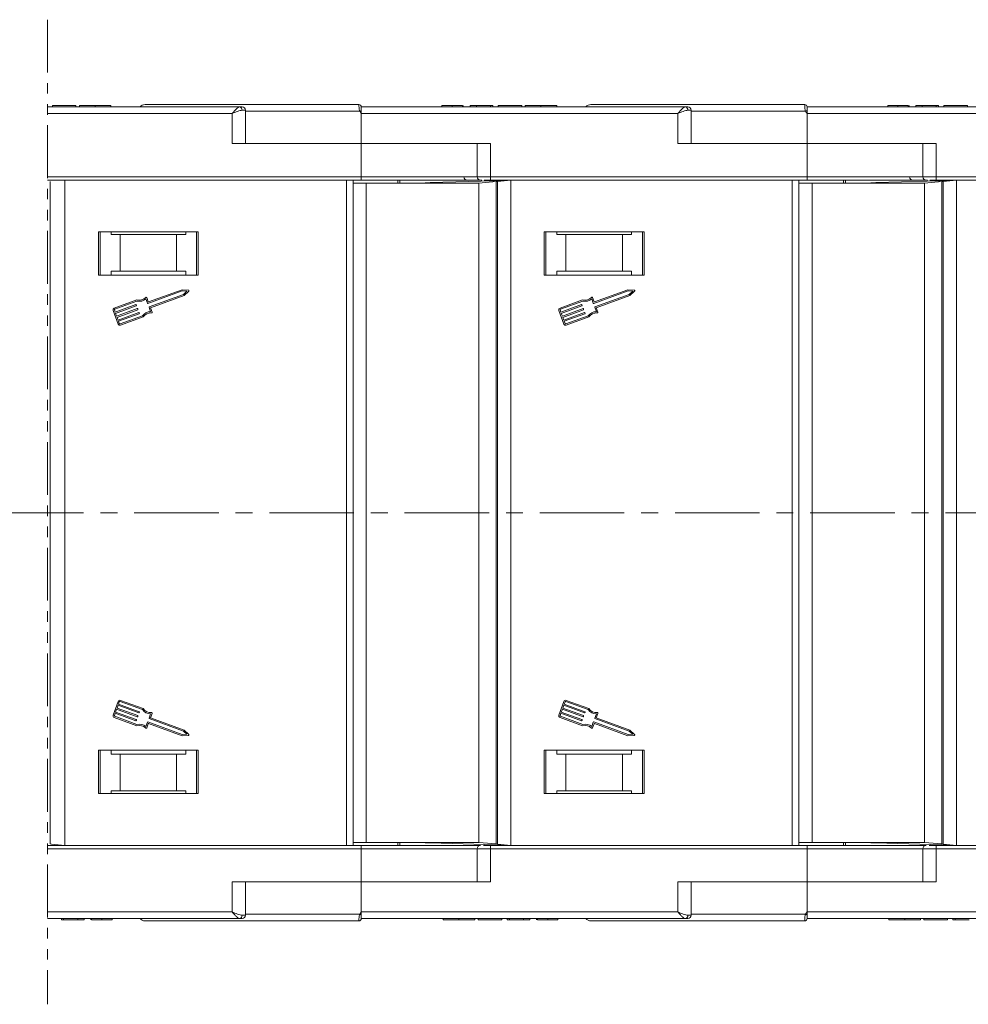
# Model space of a CAD drawing. Header units: millimetres. Extents: x 3059 to 4529, y 344 to 1377.
# Tile 15 of 42: x 4016 to 4159, y 590 to 738. Entities that reach past the tile are written whole.
import ezdxf

# ---------------------------------------------------------------- set-up
doc = ezdxf.new("R2010")
doc.units = ezdxf.units.MM
doc.linetypes.add('CENTERX2', pattern=[20.32, 12.7, -2.54, 2.54, -2.54])
doc.linetypes.add('PHANTOM2', pattern=[31.75, 15.875, -3.175, 3.175, -3.175, 3.175, -3.175])

msp = doc.modelspace()

# ---------------------------------------------------------------- linework, layer by layer
at = {"color": 3, "linetype": 'PHANTOM2', "lineweight": 9, "ltscale": 0.5}
msp.add_line((4020.156, 738.359), (4020.155, 590.355), dxfattribs=at)
at = {"color": 7, "linetype": 'Continuous', "lineweight": 15}
for p, q in [((4049.009, 725.248), (4020.156, 725.248)), ((4020.893, 725.248), (4020.893, 725.448)), ((4024.418, 725.448), (4020.893, 725.448)), ((4024.418, 725.448), (4024.418, 725.248)), ((4024.931, 725.248), (4024.931, 725.448)), ((4027.31, 725.448), (4027.31, 725.248)), ((4029.675, 725.248), (4029.675, 725.448)), ((4066.953, 725.598), (4066.953, 725.598)), ((4116.009, 725.248), (4067.303, 725.248)), ((4079.431, 725.248), (4079.431, 725.448)), ((4080.976, 725.248), (4080.976, 725.448)), ((4082.527, 725.248), (4082.527, 725.448)), ((4082.636, 725.248), (4082.636, 725.448)), ((4083.662, 725.248), (4083.662, 725.448)), ((4084.623, 725.448), (4083.662, 725.448)), ((4084.623, 725.448), (4084.623, 725.248)), ((4086.739, 725.448), (4084.623, 725.448)), ((4086.739, 725.248), (4086.739, 725.448)), ((4087.059, 725.448), (4086.739, 725.448)), ((4087.059, 725.248), (4087.059, 725.448)), ((4091.418, 725.448), (4087.893, 725.448)), ((4087.893, 725.248), (4087.893, 725.448)), ((4091.418, 725.448), (4091.418, 725.248)), ((4091.931, 725.248), (4091.931, 725.448)), ((4094.31, 725.448), (4094.31, 725.248)), ((4096.675, 725.248), (4096.675, 725.448)), ((4133.953, 725.598), (4133.953, 725.598)), ((4183.009, 725.248), (4134.303, 725.248)), ((4146.431, 725.248), (4146.431, 725.448)), ((4147.976, 725.248), (4147.976, 725.448)), ((4149.527, 725.248), (4149.527, 725.448)), ((4149.636, 725.248), (4149.636, 725.448)), ((4150.662, 725.248), (4150.662, 725.448)), ((4151.623, 725.448), (4150.662, 725.448)), ((4151.623, 725.448), (4151.623, 725.248)), ((4153.739, 725.448), (4151.623, 725.448)), ((4153.739, 725.248), (4153.739, 725.448)), ((4154.059, 725.448), (4153.739, 725.448)), ((4154.059, 725.248), (4154.059, 725.448)), ((4154.893, 725.248), (4154.893, 725.448)), ((4158.418, 725.448), (4154.893, 725.448)), ((4158.418, 725.448), (4158.418, 725.248)), ((4020.156, 724.248), (4047.891, 724.248)), ((4047.891, 724.248), (4047.891, 719.748)), ((4049.891, 724.748), (4049.382, 724.748)), ((4049.891, 719.748), (4049.891, 724.748)), ((4067.069, 724.598), (4049.891, 724.598)), ((4067.303, 724.248), (4067.069, 724.598)), ((4067.303, 719.748), (4067.303, 724.248)), ((4067.303, 724.248), (4114.891, 724.248)), ((4114.891, 724.248), (4114.891, 719.748)), ((4116.891, 724.748), (4116.382, 724.748)), ((4116.891, 719.748), (4116.891, 724.748)), ((4134.069, 724.598), (4116.891, 724.598)), ((4134.303, 724.248), (4134.069, 724.598)), ((4134.303, 719.748), (4134.303, 724.248)), ((4134.303, 724.248), (4181.891, 724.248)), ((4047.891, 719.748), (4067.303, 719.748)), ((4067.303, 719.748), (4067.303, 714.748)), ((4086.715, 719.748), (4067.303, 719.748)), ((4084.715, 719.748), (4084.715, 714.748)), ((4086.715, 714.748), (4086.715, 719.748)), ((4114.891, 719.748), (4134.303, 719.748)), ((4153.715, 719.748), (4134.303, 719.748)), ((4134.303, 719.748), (4134.303, 714.748)), ((4151.715, 719.748), (4151.715, 714.748)), ((4153.715, 714.748), (4153.715, 719.748)), ((4067.303, 714.748), (4020.156, 714.748)), ((4020.156, 714.248), (4067.303, 714.248)), ((4020.563, 714.042), (4020.563, 614.454)), ((4022.763, 614.248), (4022.763, 714.248)), ((4065.093, 714.248), (4065.093, 614.248)), ((4066.093, 614.248), (4066.093, 714.248)), ((4068.054, 713.798), (4066.093, 713.798)), ((4067.303, 714.748), (4067.303, 714.248)), ((4084.715, 714.748), (4067.303, 714.748)), ((4068.054, 614.698), (4068.054, 713.798)), ((4084.964, 713.798), (4068.054, 713.798)), ((4072.793, 713.798), (4072.793, 714.248)), ((4073.093, 713.798), (4073.093, 714.248)), ((4076.908, 713.85), (4075.042, 713.798)), ((4076.908, 713.85), (4077.654, 713.871)), ((4076.908, 713.798), (4076.908, 713.85)), ((4089.207, 714.196), (4077.654, 713.871)), ((4077.654, 713.871), (4077.654, 713.798)), ((4086.715, 714.748), (4084.715, 714.748)), ((4087.563, 714.042), (4084.964, 713.798)), ((4084.964, 614.698), (4084.964, 713.798)), ((4134.303, 714.748), (4086.715, 714.748)), ((4086.715, 714.748), (4086.715, 714.248)), ((4086.715, 714.248), (4134.303, 714.248)), ((4087.765, 714.061), (4087.563, 714.042)), ((4087.563, 714.042), (4087.563, 614.454)), ((4089.763, 714.248), (4087.765, 714.061)), ((4087.765, 714.061), (4087.765, 614.435)), ((4089.763, 614.248), (4089.763, 714.248)), ((4132.093, 714.248), (4132.093, 614.248)), ((4133.093, 614.248), (4133.093, 714.248)), ((4135.054, 713.798), (4133.093, 713.798)), ((4134.303, 714.748), (4134.303, 714.248)), ((4151.715, 714.748), (4134.303, 714.748)), ((4135.054, 614.698), (4135.054, 713.798)), ((4151.964, 713.798), (4135.054, 713.798)), ((4139.793, 713.798), (4139.793, 714.248)), ((4140.093, 713.798), (4140.093, 714.248)), ((4143.908, 713.85), (4142.042, 713.798)), ((4143.908, 713.85), (4144.654, 713.871)), ((4143.908, 713.798), (4143.908, 713.85)), ((4156.207, 714.196), (4144.654, 713.871)), ((4144.654, 713.871), (4144.654, 713.798)), ((4153.715, 714.748), (4151.715, 714.748)), ((4154.563, 714.042), (4151.964, 713.798)), ((4151.964, 614.698), (4151.964, 713.798)), ((4201.303, 714.748), (4153.715, 714.748)), ((4153.715, 714.748), (4153.715, 714.248)), ((4153.715, 714.248), (4201.303, 714.248)), ((4154.765, 714.061), (4154.563, 714.042)), ((4154.563, 714.042), (4154.563, 614.454)), ((4156.763, 714.248), (4154.765, 714.061)), ((4154.765, 714.061), (4154.765, 614.435)), ((4156.763, 614.248), (4156.763, 714.248)), ((4042.803, 706.448), (4027.803, 706.448)), ((4027.803, 706.448), (4027.803, 699.948)), ((4028.053, 699.948), (4028.053, 706.448)), ((4029.689, 706.048), (4029.689, 706.448)), ((4029.689, 706.048), (4031.053, 706.048)), ((4031.053, 706.048), (4031.053, 700.548)), ((4039.553, 706.048), (4031.053, 706.048)), ((4039.553, 700.548), (4039.553, 706.048)), ((4039.553, 706.048), (4040.917, 706.048)), ((4040.917, 706.448), (4040.917, 706.048)), ((4042.553, 706.448), (4042.553, 699.948)), ((4042.803, 699.948), (4042.803, 706.448)), ((4109.803, 706.448), (4094.803, 706.448)), ((4094.803, 706.448), (4094.803, 699.948)), ((4095.053, 699.948), (4095.053, 706.448)), ((4096.689, 706.048), (4096.689, 706.448)), ((4096.689, 706.048), (4098.053, 706.048)), ((4098.053, 706.048), (4098.053, 700.548)), ((4106.553, 706.048), (4098.053, 706.048)), ((4106.553, 700.548), (4106.553, 706.048)), ((4106.553, 706.048), (4107.917, 706.048)), ((4107.917, 706.448), (4107.917, 706.048)), ((4109.553, 706.448), (4109.553, 699.948)), ((4109.803, 699.948), (4109.803, 706.448)), ((4029.689, 700.548), (4029.689, 699.948)), ((4031.053, 700.548), (4029.689, 700.548)), ((4039.553, 700.548), (4031.053, 700.548)), ((4040.917, 700.548), (4039.553, 700.548)), ((4040.917, 699.948), (4040.917, 700.548)), ((4096.689, 700.548), (4096.689, 699.948)), ((4098.053, 700.548), (4096.689, 700.548)), ((4106.553, 700.548), (4098.053, 700.548)), ((4107.917, 700.548), (4106.553, 700.548)), ((4107.917, 699.948), (4107.917, 700.548)), ((4027.803, 699.948), (4042.803, 699.948)), ((4094.803, 699.948), (4109.803, 699.948)), ((4035.238, 695.704), (4040.398, 697.589)), ((4040.371, 697.774), (4035.346, 695.938)), ((4041.321, 697.725), (4040.371, 697.774)), ((4040.398, 697.589), (4041.097, 697.553)), ((4041.097, 697.553), (4040.586, 697.075)), ((4040.684, 696.917), (4041.378, 697.567)), ((4102.238, 695.704), (4107.398, 697.589)), ((4107.371, 697.774), (4102.346, 695.938)), ((4108.321, 697.725), (4107.371, 697.774)), ((4107.398, 697.589), (4108.097, 697.553)), ((4108.097, 697.553), (4107.586, 697.075)), ((4107.684, 696.917), (4108.378, 697.567)), ((4033.575, 696.261), (4030.177, 695.02)), ((4030.24, 694.849), (4033.584, 696.071)), ((4034.937, 696.393), (4035.179, 695.731)), ((4035.288, 695.965), (4035.061, 696.585)), ((4040.586, 697.075), (4035.425, 695.19)), ((4035.617, 695.066), (4040.684, 696.917)), ((4100.575, 696.261), (4097.177, 695.02)), ((4097.24, 694.849), (4100.584, 696.071)), ((4101.937, 696.393), (4102.179, 695.731)), ((4102.288, 695.965), (4102.061, 696.585)), ((4107.586, 697.075), (4102.425, 695.19)), ((4102.617, 695.066), (4107.684, 696.917)), ((4030.014, 694.669), (4030.765, 692.613)), ((4030.311, 694.389), (4030.186, 694.732)), ((4033.416, 695.524), (4030.311, 694.389)), ((4030.373, 694.218), (4033.478, 695.352)), ((4030.53, 693.79), (4030.373, 694.218)), ((4033.635, 694.924), (4030.53, 693.79)), ((4030.592, 693.618), (4033.698, 694.753)), ((4033.854, 694.324), (4030.749, 693.19)), ((4030.812, 693.019), (4033.917, 694.153)), ((4033.506, 695.411), (4033.474, 695.497)), ((4033.725, 694.811), (4033.693, 694.897)), ((4033.944, 694.212), (4033.912, 694.297)), ((4035.398, 695.131), (4035.64, 694.469)), ((4035.859, 694.403), (4035.617, 695.066)), ((4097.014, 694.669), (4097.765, 692.613)), ((4097.311, 694.389), (4097.186, 694.732)), ((4100.416, 695.524), (4097.311, 694.389)), ((4097.373, 694.218), (4100.478, 695.352)), ((4097.53, 693.79), (4097.373, 694.218)), ((4100.635, 694.924), (4097.53, 693.79)), ((4097.592, 693.618), (4100.698, 694.753)), ((4100.854, 694.324), (4097.749, 693.19)), ((4097.812, 693.019), (4100.917, 694.153)), ((4100.506, 695.411), (4100.474, 695.497)), ((4100.725, 694.811), (4100.693, 694.897)), ((4100.944, 694.212), (4100.912, 694.297)), ((4102.398, 695.131), (4102.64, 694.469)), ((4102.859, 694.403), (4102.617, 695.066)), ((4030.749, 693.19), (4030.592, 693.618)), ((4030.937, 692.676), (4030.812, 693.019)), ((4034.397, 693.843), (4031.054, 692.622)), ((4031.116, 692.45), (4034.514, 693.692)), ((4097.749, 693.19), (4097.592, 693.618)), ((4097.937, 692.676), (4097.812, 693.019)), ((4101.397, 693.843), (4098.054, 692.622)), ((4098.116, 692.45), (4101.514, 693.692)), ((4030.765, 635.882), (4030.014, 633.826)), ((4030.749, 635.306), (4030.592, 634.877)), ((4033.854, 634.171), (4030.749, 635.306)), ((4030.937, 635.82), (4030.812, 635.477)), ((4030.812, 635.477), (4033.917, 634.343)), ((4034.397, 634.652), (4031.054, 635.874)), ((4034.514, 634.804), (4031.116, 636.045)), ((4097.765, 635.882), (4097.014, 633.826)), ((4097.749, 635.306), (4097.592, 634.877)), ((4100.854, 634.171), (4097.749, 635.306)), ((4097.937, 635.82), (4097.812, 635.477)), ((4097.812, 635.477), (4100.917, 634.343)), ((4101.397, 634.652), (4098.054, 635.874)), ((4101.514, 634.804), (4098.116, 636.045)), ((4030.177, 633.476), (4033.575, 632.234)), ((4030.311, 634.107), (4030.186, 633.764)), ((4030.24, 633.647), (4033.584, 632.425)), ((4033.416, 632.972), (4030.311, 634.107)), ((4030.53, 634.706), (4030.373, 634.278)), ((4030.373, 634.278), (4033.478, 633.143)), ((4033.635, 633.572), (4030.53, 634.706)), ((4030.592, 634.877), (4033.698, 633.743)), ((4033.725, 633.685), (4033.693, 633.599)), ((4033.944, 634.284), (4033.912, 634.198)), ((4035.398, 633.364), (4035.64, 634.027)), ((4035.617, 633.43), (4035.859, 634.093)), ((4097.177, 633.476), (4100.575, 632.234)), ((4097.311, 634.107), (4097.186, 633.764)), ((4097.24, 633.647), (4100.584, 632.425)), ((4100.416, 632.972), (4097.311, 634.107)), ((4097.53, 634.706), (4097.373, 634.278)), ((4097.373, 634.278), (4100.478, 633.143)), ((4100.635, 633.572), (4097.53, 634.706)), ((4097.592, 634.877), (4100.698, 633.743)), ((4100.725, 633.685), (4100.693, 633.599)), ((4100.944, 634.284), (4100.912, 634.198)), ((4102.398, 633.364), (4102.64, 634.027)), ((4102.617, 633.43), (4102.859, 634.093)), ((4033.506, 633.085), (4033.474, 632.999)), ((4034.937, 632.103), (4035.179, 632.765)), ((4035.061, 631.911), (4035.288, 632.531)), ((4035.238, 632.792), (4040.398, 630.906)), ((4035.346, 632.558), (4040.371, 630.722)), ((4040.586, 631.42), (4035.425, 633.306)), ((4040.684, 631.579), (4035.617, 633.43)), ((4100.506, 633.085), (4100.474, 632.999)), ((4101.937, 632.103), (4102.179, 632.765)), ((4102.061, 631.911), (4102.288, 632.531)), ((4102.238, 632.792), (4107.398, 630.906)), ((4102.346, 632.558), (4107.371, 630.722)), ((4107.586, 631.42), (4102.425, 633.306)), ((4107.684, 631.579), (4102.617, 633.43)), ((4040.371, 630.722), (4041.321, 630.771)), ((4040.398, 630.906), (4041.097, 630.942)), ((4041.097, 630.942), (4040.586, 631.42)), ((4041.378, 630.929), (4040.684, 631.579)), ((4107.371, 630.722), (4108.321, 630.771)), ((4107.398, 630.906), (4108.097, 630.942)), ((4108.097, 630.942), (4107.586, 631.42)), ((4108.378, 630.929), (4107.684, 631.579)), ((4042.803, 628.548), (4027.803, 628.548)), ((4027.803, 628.548), (4027.803, 622.048)), ((4028.053, 622.048), (4028.053, 628.548)), ((4029.689, 628.548), (4029.689, 627.948)), ((4029.689, 627.948), (4031.053, 627.948)), ((4031.053, 627.948), (4031.053, 622.448)), ((4031.053, 627.948), (4039.553, 627.948)), ((4039.553, 622.448), (4039.553, 627.948)), ((4039.553, 627.948), (4040.917, 627.948)), ((4040.917, 627.948), (4040.917, 628.548)), ((4042.553, 628.548), (4042.553, 622.048)), ((4042.803, 622.048), (4042.803, 628.548)), ((4109.803, 628.548), (4094.803, 628.548)), ((4094.803, 628.548), (4094.803, 622.048)), ((4095.053, 622.048), (4095.053, 628.548)), ((4096.689, 628.548), (4096.689, 627.948)), ((4096.689, 627.948), (4098.053, 627.948)), ((4098.053, 627.948), (4098.053, 622.448)), ((4098.053, 627.948), (4106.553, 627.948)), ((4106.553, 622.448), (4106.553, 627.948)), ((4106.553, 627.948), (4107.917, 627.948)), ((4107.917, 627.948), (4107.917, 628.548)), ((4109.553, 628.548), (4109.553, 622.048)), ((4109.803, 622.048), (4109.803, 628.548)), ((4027.803, 622.048), (4042.803, 622.048)), ((4031.053, 622.448), (4029.689, 622.448)), ((4029.689, 622.048), (4029.689, 622.448)), ((4031.053, 622.448), (4039.553, 622.448)), ((4040.917, 622.448), (4039.553, 622.448)), ((4040.917, 622.448), (4040.917, 622.048)), ((4094.803, 622.048), (4109.803, 622.048)), ((4098.053, 622.448), (4096.689, 622.448)), ((4096.689, 622.048), (4096.689, 622.448)), ((4098.053, 622.448), (4106.553, 622.448)), ((4107.917, 622.448), (4106.553, 622.448)), ((4107.917, 622.448), (4107.917, 622.048)), ((4067.303, 614.248), (4020.155, 614.248)), ((4020.563, 614.454), (4020.765, 614.435)), ((4020.765, 614.435), (4022.763, 614.248)), ((4066.093, 614.698), (4068.054, 614.698)), ((4067.303, 613.748), (4067.303, 614.248)), ((4068.054, 614.698), (4084.964, 614.698)), ((4072.793, 614.248), (4072.793, 614.698)), ((4073.093, 614.248), (4073.093, 614.698)), ((4075.042, 614.698), (4076.908, 614.645)), ((4076.908, 614.645), (4076.908, 614.698)), ((4077.654, 614.625), (4076.908, 614.645)), ((4077.654, 614.698), (4077.654, 614.625)), ((4077.654, 614.625), (4089.207, 614.3)), ((4084.964, 614.698), (4087.563, 614.454)), ((4086.715, 613.748), (4086.715, 614.248)), ((4134.303, 614.248), (4086.715, 614.248)), ((4087.563, 614.454), (4087.765, 614.435)), ((4087.765, 614.435), (4089.763, 614.248)), ((4133.093, 614.698), (4135.054, 614.698)), ((4134.303, 613.748), (4134.303, 614.248)), ((4135.054, 614.698), (4151.964, 614.698)), ((4139.793, 614.248), (4139.793, 614.698)), ((4140.093, 614.248), (4140.093, 614.698)), ((4142.042, 614.698), (4143.908, 614.645)), ((4143.908, 614.645), (4143.908, 614.698)), ((4144.654, 614.625), (4143.908, 614.645)), ((4144.654, 614.698), (4144.654, 614.625)), ((4144.654, 614.625), (4156.207, 614.3)), ((4151.964, 614.698), (4154.563, 614.454)), ((4153.715, 613.748), (4153.715, 614.248)), ((4201.303, 614.248), (4153.715, 614.248)), ((4154.563, 614.454), (4154.765, 614.435)), ((4154.765, 614.435), (4156.763, 614.248)), ((4020.155, 613.748), (4067.303, 613.748)), ((4067.303, 613.748), (4067.303, 608.748)), ((4067.303, 613.748), (4084.715, 613.748)), ((4084.715, 613.748), (4084.715, 608.748)), ((4084.715, 613.748), (4086.715, 613.748)), ((4086.715, 608.748), (4086.715, 613.748)), ((4086.715, 613.748), (4134.303, 613.748)), ((4134.303, 613.748), (4134.303, 608.748)), ((4134.303, 613.748), (4151.715, 613.748)), ((4151.715, 613.748), (4151.715, 608.748)), ((4151.715, 613.748), (4153.715, 613.748)), ((4153.715, 608.748), (4153.715, 613.748)), ((4153.715, 613.748), (4201.303, 613.748)), ((4067.303, 608.748), (4047.891, 608.748)), ((4047.891, 608.748), (4047.891, 604.248)), ((4049.891, 603.748), (4049.891, 608.748)), ((4067.303, 604.248), (4067.303, 608.748)), ((4067.303, 608.748), (4086.715, 608.748)), ((4134.303, 608.748), (4114.891, 608.748)), ((4114.891, 608.748), (4114.891, 604.248)), ((4116.891, 603.748), (4116.891, 608.748)), ((4134.303, 604.248), (4134.303, 608.748)), ((4134.303, 608.748), (4153.715, 608.748)), ((4047.891, 604.248), (4020.155, 604.248)), ((4049.891, 603.898), (4067.069, 603.898)), ((4067.069, 603.898), (4067.303, 604.248)), ((4114.891, 604.248), (4067.303, 604.248)), ((4116.891, 603.898), (4134.069, 603.898)), ((4134.069, 603.898), (4134.303, 604.248)), ((4181.891, 604.248), (4134.303, 604.248)), ((4020.155, 603.248), (4049.009, 603.248)), ((4022.239, 603.048), (4022.239, 603.248)), ((4022.559, 603.048), (4022.239, 603.048)), ((4022.559, 603.048), (4022.559, 603.248)), ((4024.675, 603.048), (4022.559, 603.048)), ((4024.675, 603.048), (4024.675, 603.248)), ((4025.636, 603.048), (4024.675, 603.048)), ((4025.636, 603.248), (4025.636, 603.048)), ((4026.662, 603.248), (4026.662, 603.048)), ((4026.771, 603.248), (4026.771, 603.048)), ((4028.323, 603.248), (4028.323, 603.048)), ((4029.867, 603.048), (4029.867, 603.248)), ((4049.382, 603.748), (4049.891, 603.748)), ((4066.953, 602.898), (4066.953, 602.898)), ((4067.303, 603.25), (4067.303, 603.248)), ((4067.303, 603.248), (4116.009, 603.248)), ((4079.623, 603.248), (4079.623, 603.048)), ((4081.988, 603.248), (4081.988, 603.048)), ((4084.367, 603.048), (4084.367, 603.248)), ((4084.88, 603.048), (4084.88, 603.248)), ((4088.406, 603.048), (4084.88, 603.048)), ((4088.406, 603.248), (4088.406, 603.048)), ((4089.239, 603.048), (4089.239, 603.248)), ((4089.559, 603.048), (4089.239, 603.048)), ((4089.559, 603.048), (4089.559, 603.248)), ((4091.675, 603.048), (4089.559, 603.048)), ((4091.675, 603.048), (4091.675, 603.248)), ((4092.636, 603.048), (4091.675, 603.048)), ((4092.636, 603.248), (4092.636, 603.048)), ((4093.662, 603.248), (4093.662, 603.048)), ((4093.771, 603.248), (4093.771, 603.048)), ((4095.323, 603.248), (4095.323, 603.048)), ((4096.867, 603.048), (4096.867, 603.248)), ((4116.382, 603.748), (4116.891, 603.748)), ((4133.953, 602.898), (4133.953, 602.898)), ((4134.303, 603.25), (4134.303, 603.248)), ((4134.303, 603.248), (4183.009, 603.248)), ((4146.623, 603.248), (4146.623, 603.048)), ((4148.988, 603.248), (4148.988, 603.048)), ((4151.367, 603.048), (4151.367, 603.248)), ((4151.88, 603.048), (4151.88, 603.248)), ((4155.406, 603.048), (4151.88, 603.048)), ((4155.406, 603.248), (4155.406, 603.048)), ((4156.239, 603.048), (4156.239, 603.248)), ((4156.559, 603.048), (4156.239, 603.048)), ((4156.559, 603.048), (4156.559, 603.248)), ((4158.675, 603.048), (4156.559, 603.048))]:
    msp.add_line(p, q, dxfattribs=at)
at = {"color": 1, "linetype": 'CENTERX2', "lineweight": 13}
msp.add_line((4371, 664.248), (3534.948, 664.248), dxfattribs=at)
at = {"color": 7, "linetype": 'Continuous', "lineweight": 15}
for centre, radius, start, end in [((4034.803, 724.598), 1, 90, 139.04573), ((4048.935, 724.803), 0.451, 352.91869, 80.47981), ((4049.391, 724.748), 0.5, 360, 90), ((4066.953, 725.248), 0.35, 0.00041, 90.00191), ((4101.803, 724.598), 1, 90, 139.04573), ((4115.935, 724.803), 0.451, 352.91869, 80.47981), ((4116.391, 724.748), 0.5, 360, 90), ((4133.953, 725.248), 0.35, 0.00041, 90.00191), ((4102.847, 657.671), 75.89, 117.92809, 118.12821), ((4169.847, 657.671), 75.89, 117.92809, 118.12821), ((4083.231, 714.748), 0.5, 180, 270), ((4085.215, 714.748), 0.5, 180, 270), ((4150.231, 714.748), 0.5, 180, 270), ((4152.215, 714.748), 0.5, 180, 270), ((4041.316, 697.633), 0.0912, 313.09192, 87.049), ((4108.316, 697.633), 0.0912, 313.09192, 87.049), ((4033.942, 697.566), 1.355, 254.2528, 315.58546), ((4033.942, 697.566), 1.538, 256.51116, 310.30711), ((4034.976, 696.554), 0.0912, 20.07046, 135.58546), ((4035.222, 695.747), 0.0456, 200.07046, 290.07046), ((4035.331, 695.981), 0.0456, 200.07046, 290.07046), ((4100.942, 697.566), 1.355, 254.2528, 315.58546), ((4100.942, 697.566), 1.538, 256.51116, 310.30711), ((4101.976, 696.554), 0.0912, 20.07046, 135.58546), ((4102.222, 695.747), 0.0456, 200.07046, 290.07046), ((4102.331, 695.981), 0.0456, 200.07046, 290.07046), ((4030.271, 694.763), 0.274, 110.07046, 200.07046), ((4030.271, 694.763), 0.0912, 110.07046, 200.07046), ((4033.431, 695.481), 0.0456, 20.07046, 110.07046), ((4033.463, 695.395), 0.0456, 290.07046, 20.07046), ((4033.651, 694.881), 0.0456, 20.07046, 110.07046), ((4033.682, 694.796), 0.0456, 290.07046, 20.07046), ((4033.87, 694.282), 0.0456, 20.07046, 110.07046), ((4033.901, 694.196), 0.0456, 290.07046, 20.07046), ((4035.636, 692.931), 1.538, 89.8338, 143.62975), ((4035.636, 692.931), 1.355, 84.55545, 145.88812), ((4035.441, 695.147), 0.0456, 110.07046, 200.07046), ((4035.773, 694.372), 0.0912, 264.55545, 20.07046), ((4097.271, 694.763), 0.274, 110.07046, 200.07046), ((4097.271, 694.763), 0.0912, 110.07046, 200.07046), ((4100.431, 695.481), 0.0456, 20.07046, 110.07046), ((4100.463, 695.395), 0.0456, 290.07046, 20.07046), ((4100.651, 694.881), 0.0456, 20.07046, 110.07046), ((4100.682, 694.796), 0.0456, 290.07046, 20.07046), ((4100.87, 694.282), 0.0456, 20.07046, 110.07046), ((4100.901, 694.196), 0.0456, 290.07046, 20.07046), ((4102.636, 692.931), 1.538, 89.8338, 143.62975), ((4102.636, 692.931), 1.355, 84.55545, 145.88812), ((4102.441, 695.147), 0.0456, 110.07046, 200.07046), ((4102.773, 694.372), 0.0912, 264.55545, 20.07046), ((4031.022, 692.707), 0.0912, 200.07046, 290.07046), ((4098.022, 692.707), 0.0912, 200.07046, 290.07046), ((4031.022, 692.707), 0.274, 200.07046, 290.07046), ((4098.022, 692.707), 0.274, 200.07046, 290.07046), ((4031.022, 635.788), 0.274, 69.92954, 159.92954), ((4031.022, 635.788), 0.0912, 69.92954, 159.92954), ((4098.022, 635.788), 0.274, 69.92954, 159.92954), ((4098.022, 635.788), 0.0912, 69.92954, 159.92954), ((4030.271, 633.733), 0.274, 159.92954, 249.92954), ((4030.271, 633.733), 0.0912, 159.92954, 249.92954), ((4033.651, 633.614), 0.0456, 249.92954, 339.92954), ((4033.682, 633.7), 0.0456, 339.92954, 69.92954), ((4033.87, 634.214), 0.0456, 249.92954, 339.92954), ((4033.901, 634.3), 0.0456, 339.92954, 69.92954), ((4035.636, 635.564), 1.538, 216.37025, 270.1662), ((4035.636, 635.564), 1.355, 214.11188, 275.44455), ((4035.773, 634.124), 0.0912, 339.92954, 95.44455), ((4097.271, 633.733), 0.274, 159.92954, 249.92954), ((4097.271, 633.733), 0.0912, 159.92954, 249.92954), ((4100.651, 633.614), 0.0456, 249.92954, 339.92954), ((4100.682, 633.7), 0.0456, 339.92954, 69.92954), ((4100.87, 634.214), 0.0456, 249.92954, 339.92954), ((4100.901, 634.3), 0.0456, 339.92954, 69.92954), ((4102.636, 635.564), 1.538, 216.37025, 270.1662), ((4102.636, 635.564), 1.355, 214.11188, 275.44455), ((4102.773, 634.124), 0.0912, 339.92954, 95.44455), ((4033.431, 633.015), 0.0456, 249.92954, 339.92954), ((4033.463, 633.101), 0.0456, 339.92954, 69.92954), ((4033.942, 630.93), 1.355, 44.41454, 105.7472), ((4033.942, 630.93), 1.538, 49.69289, 103.48884), ((4035.222, 632.749), 0.0456, 69.92954, 159.92954), ((4035.331, 632.515), 0.0456, 69.92954, 159.92954), ((4035.441, 633.349), 0.0456, 159.92954, 249.92954), ((4100.431, 633.015), 0.0456, 249.92954, 339.92954), ((4100.463, 633.101), 0.0456, 339.92954, 69.92954), ((4100.942, 630.93), 1.355, 44.41454, 105.7472), ((4100.942, 630.93), 1.538, 49.69289, 103.48884), ((4102.222, 632.749), 0.0456, 69.92954, 159.92954), ((4102.331, 632.515), 0.0456, 69.92954, 159.92954), ((4102.441, 633.349), 0.0456, 159.92954, 249.92954), ((4034.976, 631.942), 0.0912, 224.41454, 339.92954), ((4041.316, 630.862), 0.0912, 272.951, 46.90808), ((4101.976, 631.942), 0.0912, 224.41454, 339.92954), ((4108.316, 630.862), 0.0912, 272.951, 46.90808), ((4085.215, 613.748), 0.5, 90, 180), ((4152.215, 613.748), 0.5, 90, 180), ((4102.847, 670.825), 75.89, 241.87179, 242.07191), ((4169.847, 670.825), 75.89, 241.87179, 242.07191), ((4034.803, 603.898), 1, 221.2946, 270), ((4048.935, 603.692), 0.451, 279.5202, 7.08135), ((4049.391, 603.748), 0.5, 270, 360), ((4066.953, 603.248), 0.35, 269.99809, 359.99959), ((4101.803, 603.898), 1, 221.2946, 270), ((4115.935, 603.692), 0.451, 279.5202, 7.08135), ((4116.391, 603.748), 0.5, 270, 360), ((4133.953, 603.248), 0.35, 269.99809, 359.99959)]:
    msp.add_arc(centre, radius, start, end, dxfattribs=at)
for points, knots in [([(4027.31, 725.448), (4027.177, 725.448), (4026.773, 725.448), (4026.113, 725.448), (4025.491, 725.448), (4025.066, 725.448), (4024.941, 725.448), (4024.933, 725.448), (4024.931, 725.448)], [0, 0, 0, 0, 0.1021706, 0.3092201, 0.51365, 0.6922749, 0.9324126, 1, 1, 1, 1]), ([(4029.675, 725.448), (4029.671, 725.448), (4029.661, 725.448), (4029.519, 725.448), (4029.127, 725.448), (4028.554, 725.448), (4027.914, 725.448), (4027.493, 725.448), (4027.31, 725.448)], [0, 0, 0, 0, 0.1018882, 0.3073435, 0.4929627, 0.6786474, 0.8607914, 1, 1, 1, 1]), ([(4066.953, 725.598), (4065.64, 725.598), (4062.974, 725.598), (4058.985, 725.598), (4055.342, 725.598), (4052.106, 725.598), (4049.281, 725.598), (4046.619, 725.598), (4043.341, 725.598), (4040.553, 725.598), (4038.351, 725.598), (4036.879, 725.598), (4035.713, 725.598), (4034.943, 725.598), (4034.849, 725.598), (4034.803, 725.598)], [0, 0, 0, 0, 0.07772396, 0.15782403, 0.24013537, 0.30445442, 0.36876305, 0.43443011, 0.50008652, 0.63123697, 0.69555602, 0.75986465, 0.84218523, 0.92228307, 1, 1, 1, 1]), ([(4047.891, 724.248), (4047.997, 724.371), (4048.209, 724.615), (4048.519, 724.945), (4048.798, 725.195), (4048.942, 725.231), (4049.009, 725.248)], [0, 0, 0, 0, 0.2515188, 0.5017844, 0.7656323, 1, 1, 1, 1]), ([(4067.069, 724.598), (4067.052, 724.654), (4067.015, 724.778), (4066.986, 724.964), (4066.966, 725.146), (4066.955, 725.329), (4066.953, 725.475), (4066.952, 725.577), (4066.953, 725.591), (4066.953, 725.598)], [0, 0, 0, 0, 0.11199725, 0.24484387, 0.3691679, 0.50089869, 0.68753328, 0.82813816, 1, 1, 1, 1]), ([(4067.303, 725.248), (4067.303, 725.237), (4067.303, 725.215), (4067.303, 725.042), (4067.303, 724.857), (4067.303, 724.741), (4067.303, 724.722)], [0, 0, 0, 0, 0.3133566, 0.6267132, 0.9400698, 1, 1, 1, 1]), ([(4080.976, 725.448), (4080.842, 725.448), (4080.538, 725.448), (4080.086, 725.448), (4079.727, 725.448), (4079.473, 725.448), (4079.448, 725.448), (4079.431, 725.448)], [0, 0, 0, 0, 0.15529194, 0.35314526, 0.54324301, 0.704067, 1, 1, 1, 1]), ([(4082.527, 725.448), (4082.473, 725.448), (4082.365, 725.448), (4082.061, 725.448), (4081.596, 725.448), (4081.21, 725.448), (4080.976, 725.448)], [0, 0, 0, 0, 0.2064605, 0.4135145, 0.6452106, 1, 1, 1, 1]), ([(4094.31, 725.448), (4094.177, 725.448), (4093.773, 725.448), (4093.113, 725.448), (4092.491, 725.448), (4092.066, 725.448), (4091.941, 725.448), (4091.933, 725.448), (4091.931, 725.448)], [0, 0, 0, 0, 0.1021706, 0.3092201, 0.51365, 0.6922749, 0.9324126, 1, 1, 1, 1]), ([(4096.675, 725.448), (4096.671, 725.448), (4096.661, 725.448), (4096.519, 725.448), (4096.127, 725.448), (4095.554, 725.448), (4094.914, 725.448), (4094.493, 725.448), (4094.31, 725.448)], [0, 0, 0, 0, 0.1018882, 0.3073435, 0.4929627, 0.6786474, 0.8607914, 1, 1, 1, 1]), ([(4133.953, 725.598), (4132.64, 725.598), (4129.974, 725.598), (4125.985, 725.598), (4122.342, 725.598), (4119.106, 725.598), (4116.281, 725.598), (4113.619, 725.598), (4110.341, 725.598), (4107.553, 725.598), (4105.351, 725.598), (4103.879, 725.598), (4102.713, 725.598), (4101.943, 725.598), (4101.849, 725.598), (4101.803, 725.598)], [0, 0, 0, 0, 0.077724, 0.157824, 0.2401354, 0.3044544, 0.368763, 0.4344301, 0.5000865, 0.631237, 0.695556, 0.7598646, 0.8421852, 0.9222831, 1, 1, 1, 1]), ([(4114.891, 724.248), (4114.997, 724.371), (4115.209, 724.615), (4115.519, 724.945), (4115.798, 725.195), (4115.942, 725.231), (4116.009, 725.248)], [0, 0, 0, 0, 0.2515188, 0.50178442, 0.76563227, 1, 1, 1, 1]), ([(4134.069, 724.598), (4134.052, 724.654), (4134.015, 724.778), (4133.986, 724.964), (4133.966, 725.146), (4133.955, 725.329), (4133.953, 725.475), (4133.952, 725.577), (4133.953, 725.591), (4133.953, 725.598)], [0, 0, 0, 0, 0.1119973, 0.2448439, 0.3691679, 0.5008987, 0.6875333, 0.8281382, 1, 1, 1, 1]), ([(4134.303, 725.248), (4134.303, 725.237), (4134.303, 725.215), (4134.303, 725.042), (4134.303, 724.857), (4134.303, 724.741), (4134.303, 724.722)], [0, 0, 0, 0, 0.3133566, 0.6267132, 0.9400698, 1, 1, 1, 1]), ([(4147.976, 725.448), (4147.842, 725.448), (4147.538, 725.448), (4147.086, 725.448), (4146.727, 725.448), (4146.473, 725.448), (4146.448, 725.448), (4146.431, 725.448)], [0, 0, 0, 0, 0.1552919, 0.3531453, 0.543243, 0.704067, 1, 1, 1, 1]), ([(4149.527, 725.448), (4149.473, 725.448), (4149.365, 725.448), (4149.061, 725.448), (4148.596, 725.448), (4148.21, 725.448), (4147.976, 725.448)], [0, 0, 0, 0, 0.2064605, 0.4135145, 0.6452106, 1, 1, 1, 1]), ([(4049.382, 724.748), (4049.287, 724.738), (4049.078, 724.716), (4048.579, 724.545), (4048.161, 724.364), (4047.891, 724.248)], [0, 0, 0, 0, 0.2270634, 0.5015869, 1, 1, 1, 1]), ([(4116.382, 724.748), (4116.287, 724.738), (4116.078, 724.716), (4115.579, 724.545), (4115.161, 724.364), (4114.891, 724.248)], [0, 0, 0, 0, 0.2270634, 0.5015869, 1, 1, 1, 1]), ([(4067.303, 714.248), (4068.645, 714.248), (4071.369, 714.248), (4075.451, 714.248), (4079.193, 714.248), (4082.494, 714.248), (4084.478, 714.248), (4085.388, 714.248), (4085.402, 714.248)], [0, 0, 0, 0, 0.21003789, 0.42658948, 0.64924025, 0.82327919, 0.99734564, 1, 1, 1, 1]), ([(4085.752, 714.248), (4085.794, 714.248), (4085.943, 714.248), (4086.279, 714.248), (4086.572, 714.248), (4086.715, 714.248)], [0, 0, 0, 0, 0.1658977, 0.5921255, 1, 1, 1, 1]), ([(4134.303, 714.248), (4135.645, 714.248), (4138.369, 714.248), (4142.451, 714.248), (4146.193, 714.248), (4149.494, 714.248), (4151.478, 714.248), (4152.388, 714.248), (4152.402, 714.248)], [0, 0, 0, 0, 0.210038, 0.4265898, 0.6492407, 0.8232797, 0.9973463, 1, 1, 1, 1]), ([(4152.752, 714.248), (4152.794, 714.248), (4152.943, 714.248), (4153.279, 714.248), (4153.572, 714.248), (4153.715, 714.248)], [0, 0, 0, 0, 0.1658977, 0.5921255, 1, 1, 1, 1]), ([(4085.215, 614.248), (4084.315, 614.248), (4082.467, 614.248), (4079.185, 614.248), (4075.454, 614.248), (4071.369, 614.248), (4068.644, 614.248), (4067.303, 614.248)], [0, 0, 0, 0, 0.1671161, 0.3432074, 0.5684235, 0.7875063, 1, 1, 1, 1]), ([(4086.715, 614.248), (4086.571, 614.248), (4086.279, 614.248), (4085.916, 614.248), (4085.747, 614.248), (4085.683, 614.248)], [0, 0, 0, 0, 0.3748158, 0.7664972, 1, 1, 1, 1]), ([(4152.215, 614.248), (4151.315, 614.248), (4149.467, 614.248), (4146.185, 614.248), (4142.454, 614.248), (4138.369, 614.248), (4135.644, 614.248), (4134.303, 614.248)], [0, 0, 0, 0, 0.16711613, 0.3432074, 0.5684235, 0.78750635, 1, 1, 1, 1]), ([(4153.715, 614.248), (4153.571, 614.248), (4153.279, 614.248), (4152.916, 614.248), (4152.747, 614.248), (4152.683, 614.248)], [0, 0, 0, 0, 0.37481575, 0.76649717, 1, 1, 1, 1]), ([(4049.009, 603.248), (4048.942, 603.265), (4048.798, 603.3), (4048.519, 603.551), (4048.209, 603.88), (4047.997, 604.125), (4047.891, 604.248)], [0, 0, 0, 0, 0.2343588, 0.4982155, 0.7484812, 1, 1, 1, 1]), ([(4047.891, 604.248), (4048.161, 604.132), (4048.579, 603.951), (4049.078, 603.779), (4049.287, 603.758), (4049.382, 603.748)], [0, 0, 0, 0, 0.4984129, 0.772928, 1, 1, 1, 1]), ([(4066.953, 602.898), (4066.953, 602.905), (4066.952, 602.919), (4066.953, 603.021), (4066.955, 603.167), (4066.966, 603.35), (4066.986, 603.533), (4067.015, 603.72), (4067.052, 603.842), (4067.069, 603.898)], [0, 0, 0, 0, 0.1718456, 0.312445, 0.4991009, 0.6298393, 0.7575038, 0.8890244, 1, 1, 1, 1]), ([(4116.009, 603.248), (4115.942, 603.265), (4115.798, 603.3), (4115.519, 603.551), (4115.209, 603.88), (4114.997, 604.125), (4114.891, 604.248)], [0, 0, 0, 0, 0.2343588, 0.4982155, 0.7484812, 1, 1, 1, 1]), ([(4114.891, 604.248), (4115.161, 604.132), (4115.579, 603.951), (4116.078, 603.779), (4116.287, 603.758), (4116.382, 603.748)], [0, 0, 0, 0, 0.4984129, 0.772928, 1, 1, 1, 1]), ([(4133.953, 602.898), (4133.953, 602.905), (4133.952, 602.919), (4133.953, 603.021), (4133.955, 603.167), (4133.966, 603.35), (4133.986, 603.533), (4134.015, 603.72), (4134.052, 603.842), (4134.069, 603.898)], [0, 0, 0, 0, 0.1718456, 0.312445, 0.4991009, 0.6298393, 0.7575038, 0.8890244, 1, 1, 1, 1]), ([(4026.771, 603.048), (4026.825, 603.048), (4026.933, 603.048), (4027.237, 603.048), (4027.702, 603.048), (4028.089, 603.048), (4028.323, 603.048)], [0, 0, 0, 0, 0.2064605, 0.4135145, 0.6452106, 1, 1, 1, 1]), ([(4028.323, 603.048), (4028.456, 603.048), (4028.761, 603.048), (4029.212, 603.048), (4029.571, 603.048), (4029.826, 603.048), (4029.851, 603.048), (4029.867, 603.048)], [0, 0, 0, 0, 0.1552919, 0.3531453, 0.543243, 0.704067, 1, 1, 1, 1]), ([(4034.803, 602.898), (4034.849, 602.898), (4034.943, 602.898), (4035.713, 602.898), (4036.88, 602.898), (4038.351, 602.898), (4039.999, 602.898), (4041.938, 602.898), (4044.895, 602.898), (4048.329, 602.898), (4052.106, 602.898), (4055.342, 602.898), (4058.985, 602.898), (4062.975, 602.898), (4065.64, 602.898), (4066.953, 602.898)], [0, 0, 0, 0, 0.0777263, 0.157824, 0.2401354, 0.3044544, 0.368763, 0.4344301, 0.5000865, 0.631237, 0.695556, 0.7598647, 0.8421852, 0.9222807, 1, 1, 1, 1]), ([(4067.303, 603.773), (4067.303, 603.681), (4067.303, 603.496), (4067.303, 603.334), (4067.303, 603.304), (4067.303, 603.295)], [0, 0, 0, 0, 0.412717, 0.8254516, 1, 1, 1, 1]), ([(4079.623, 603.048), (4079.627, 603.048), (4079.637, 603.048), (4079.779, 603.048), (4080.171, 603.048), (4080.745, 603.048), (4081.384, 603.048), (4081.806, 603.048), (4081.988, 603.048)], [0, 0, 0, 0, 0.1018882, 0.3073435, 0.4929627, 0.6786474, 0.8607914, 1, 1, 1, 1]), ([(4081.988, 603.048), (4082.122, 603.048), (4082.525, 603.048), (4083.186, 603.048), (4083.807, 603.048), (4084.232, 603.048), (4084.358, 603.048), (4084.365, 603.048), (4084.367, 603.048)], [0, 0, 0, 0, 0.1021706, 0.3092201, 0.51365, 0.6922749, 0.9324126, 1, 1, 1, 1]), ([(4093.771, 603.048), (4093.825, 603.048), (4093.933, 603.048), (4094.237, 603.048), (4094.702, 603.048), (4095.089, 603.048), (4095.323, 603.048)], [0, 0, 0, 0, 0.2064605, 0.4135145, 0.6452106, 1, 1, 1, 1]), ([(4095.323, 603.048), (4095.456, 603.048), (4095.761, 603.048), (4096.212, 603.048), (4096.571, 603.048), (4096.826, 603.048), (4096.851, 603.048), (4096.867, 603.048)], [0, 0, 0, 0, 0.15529194, 0.35314526, 0.54324301, 0.704067, 1, 1, 1, 1]), ([(4101.803, 602.898), (4101.849, 602.898), (4101.943, 602.898), (4102.713, 602.898), (4103.88, 602.898), (4105.351, 602.898), (4106.999, 602.898), (4108.938, 602.898), (4111.895, 602.898), (4115.329, 602.898), (4119.106, 602.898), (4122.342, 602.898), (4125.985, 602.898), (4129.975, 602.898), (4132.64, 602.898), (4133.953, 602.898)], [0, 0, 0, 0, 0.0777263, 0.157824, 0.2401354, 0.3044544, 0.368763, 0.4344301, 0.5000865, 0.631237, 0.695556, 0.7598647, 0.8421852, 0.9222807, 1, 1, 1, 1]), ([(4134.303, 603.773), (4134.303, 603.681), (4134.303, 603.496), (4134.303, 603.334), (4134.303, 603.304), (4134.303, 603.295)], [0, 0, 0, 0, 0.412717, 0.8254516, 1, 1, 1, 1]), ([(4146.623, 603.048), (4146.627, 603.048), (4146.637, 603.048), (4146.779, 603.048), (4147.171, 603.048), (4147.745, 603.048), (4148.384, 603.048), (4148.806, 603.048), (4148.988, 603.048)], [0, 0, 0, 0, 0.1018882, 0.3073435, 0.4929627, 0.6786474, 0.8607914, 1, 1, 1, 1]), ([(4148.988, 603.048), (4149.122, 603.048), (4149.525, 603.048), (4150.186, 603.048), (4150.807, 603.048), (4151.232, 603.048), (4151.358, 603.048), (4151.365, 603.048), (4151.367, 603.048)], [0, 0, 0, 0, 0.1021706, 0.3092201, 0.51365, 0.6922749, 0.9324126, 1, 1, 1, 1])]:
    msp.add_open_spline(points, degree=3, knots=knots, dxfattribs=at)
for points in [[(4049.009, 725.248), (4049.119, 725.248), (4049.339, 725.248), (4049.374, 725.248), (4049.391, 725.248)], [(4116.009, 725.248), (4116.119, 725.248), (4116.339, 725.248), (4116.374, 725.248), (4116.391, 725.248)], [(4067.303, 724.722), (4067.303, 724.647), (4067.303, 724.496), (4067.303, 724.331), (4067.303, 724.248)], [(4134.303, 724.722), (4134.303, 724.647), (4134.303, 724.496), (4134.303, 724.331), (4134.303, 724.248)], [(4067.303, 604.248), (4067.303, 604.165), (4067.303, 603.999), (4067.303, 603.849), (4067.303, 603.773)], [(4134.303, 604.248), (4134.303, 604.165), (4134.303, 603.999), (4134.303, 603.849), (4134.303, 603.773)], [(4049.391, 603.248), (4049.374, 603.248), (4049.339, 603.248), (4049.119, 603.248), (4049.009, 603.248)], [(4116.391, 603.248), (4116.374, 603.248), (4116.339, 603.248), (4116.119, 603.248), (4116.009, 603.248)]]:
    msp.add_open_spline(points, degree=3, dxfattribs=at)

doc.saveas('drawing.dxf')
